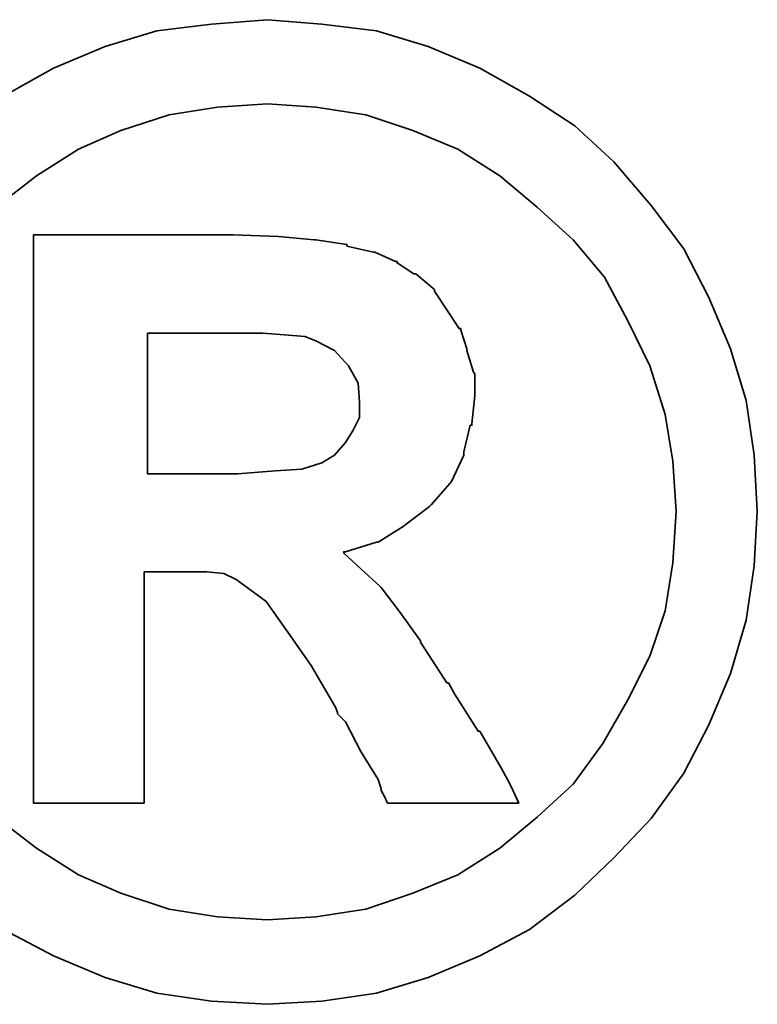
# Model space of a CAD drawing. Header units: millimetres. Extents: x 6 to 431, y 30 to 247.
# Tile 10 of 49: x 262.63 to 264.07, y 141.59 to 143.51. Entities that reach past the tile are written whole.
import ezdxf

# ---------------------------------------------------------------- set-up
doc = ezdxf.new("R2010")
doc.units = ezdxf.units.MM
doc.header["$LTSCALE"] = 0.2
doc.layers.add('layer 1', color=7, linetype='CONTINUOUS')

msp = doc.modelspace()

# ---------------------------------------------------------------- linework, layer by layer
at = {"layer": 'layer 1', "color": 1, "lineweight": 35}
for points, knots in [([(264.0685, 142.5529), (264.0685, 142.5529), (264.0621, 142.6624), (264.0621, 142.6624), (264.0621, 142.6624), (264.0621, 142.6624), (264.0469, 142.7691), (264.0469, 142.7691), (264.0469, 142.7691), (264.0469, 142.7691), (264.0164, 142.8701), (264.0164, 142.8701), (264.0164, 142.8701), (264.0164, 142.8701), (263.9738, 142.9705), (263.9738, 142.9705), (263.9738, 142.9705), (263.9738, 142.9705), (263.9249, 143.0651), (263.9249, 143.0651), (263.9249, 143.0651), (263.9249, 143.0651), (263.8614, 143.1502), (263.8614, 143.1502), (263.8614, 143.1502), (263.8614, 143.1502), (263.7884, 143.2353), (263.7884, 143.2353), (263.7884, 143.2353), (263.7884, 143.2353), (263.7122, 143.3058), (263.7122, 143.3058), (263.7122, 143.3058), (263.7122, 143.3058), (263.6232, 143.3636), (263.6232, 143.3636), (263.6232, 143.3636), (263.6232, 143.3636), (263.5261, 143.4182), (263.5261, 143.4182), (263.5261, 143.4182), (263.5261, 143.4182), (263.4257, 143.4608), (263.4257, 143.4608), (263.4257, 143.4608), (263.4257, 143.4608), (263.3247, 143.4913), (263.3247, 143.4913), (263.3247, 143.4913), (263.3247, 143.4913), (263.218, 143.504), (263.218, 143.504), (263.218, 143.504), (263.218, 143.504), (263.1113, 143.5129), (263.1113, 143.5129), (263.1113, 143.5129), (263.1113, 143.5129), (263.0021, 143.504), (263.0021, 143.504), (263.0021, 143.504), (263.0021, 143.504), (262.8954, 143.4913), (262.8954, 143.4913), (262.8954, 143.4913), (262.8954, 143.4913), (262.7944, 143.4608), (262.7944, 143.4608), (262.7944, 143.4608), (262.7944, 143.4608), (262.6937, 143.4182), (262.6937, 143.4182), (262.6937, 143.4182), (262.6937, 143.4182), (262.5962, 143.3636), (262.5962, 143.3636), (262.5962, 143.3636), (262.5962, 143.3636), (262.5079, 143.3058), (262.5079, 143.3058), (262.5079, 143.3058), (262.5079, 143.3058), (262.4317, 143.2353), (262.4317, 143.2353), (262.4317, 143.2353), (262.4317, 143.2353), (262.3587, 143.1502), (262.3587, 143.1502), (262.3587, 143.1502), (262.3587, 143.1502), (262.2949, 143.0651), (262.2949, 143.0651), (262.2949, 143.0651), (262.2949, 143.0651), (262.246, 142.9705), (262.246, 142.9705), (262.246, 142.9705), (262.246, 142.9705), (262.2031, 142.8701), (262.2031, 142.8701), (262.2031, 142.8701), (262.2031, 142.8701), (262.1726, 142.7691), (262.1726, 142.7691), (262.1726, 142.7691), (262.1726, 142.7691), (262.1573, 142.6624), (262.1573, 142.6624), (262.1573, 142.6624), (262.1573, 142.6624), (262.1516, 142.5529), (262.1516, 142.5529), (262.1516, 142.5529), (262.1516, 142.5529), (262.1573, 142.4462), (262.1573, 142.4462), (262.1573, 142.4462), (262.1573, 142.4462), (262.1726, 142.3398), (262.1726, 142.3398), (262.1726, 142.3398), (262.1726, 142.3398), (262.2031, 142.236), (262.2031, 142.236), (262.2031, 142.236), (262.2031, 142.236), (262.246, 142.1356), (262.246, 142.1356), (262.246, 142.1356), (262.246, 142.1356), (262.2949, 142.0413), (262.2949, 142.0413), (262.2949, 142.0413), (262.2949, 142.0413), (262.3587, 141.9524), (262.3587, 141.9524), (262.3587, 141.9524), (262.3587, 141.9524), (262.4317, 141.8761), (262.4317, 141.8761), (262.4317, 141.8761), (262.4317, 141.8761), (262.5079, 141.8031), (262.5079, 141.8031), (262.5079, 141.8031), (262.5079, 141.8031), (262.5962, 141.7361), (262.5962, 141.7361), (262.5962, 141.7361), (262.5962, 141.7361), (262.6937, 141.6843), (262.6937, 141.6843), (262.6937, 141.6843), (262.6937, 141.6843), (262.7944, 141.6418), (262.7944, 141.6418), (262.7944, 141.6418), (262.7944, 141.6418), (262.8954, 141.6113), (262.8954, 141.6113), (262.8954, 141.6113), (262.8954, 141.6113), (263.0021, 141.5961), (263.0021, 141.5961), (263.0021, 141.5961), (263.0021, 141.5961), (263.1113, 141.5897), (263.1113, 141.5897), (263.1113, 141.5897), (263.1113, 141.5897), (263.218, 141.5961), (263.218, 141.5961), (263.218, 141.5961), (263.218, 141.5961), (263.3247, 141.6113), (263.3247, 141.6113), (263.3247, 141.6113), (263.3247, 141.6113), (263.4257, 141.6418), (263.4257, 141.6418), (263.4257, 141.6418), (263.4257, 141.6418), (263.5261, 141.6843), (263.5261, 141.6843), (263.5261, 141.6843), (263.5261, 141.6843), (263.6232, 141.7361), (263.6232, 141.7361), (263.6232, 141.7361), (263.6232, 141.7361), (263.7122, 141.8031), (263.7122, 141.8031), (263.7122, 141.8031), (263.7122, 141.8031), (263.7884, 141.8761), (263.7884, 141.8761), (263.7884, 141.8761), (263.7884, 141.8761), (263.8614, 141.9524), (263.8614, 141.9524), (263.8614, 141.9524), (263.8614, 141.9524), (263.9249, 142.0413), (263.9249, 142.0413), (263.9249, 142.0413), (263.9249, 142.0413), (263.9738, 142.1356), (263.9738, 142.1356), (263.9738, 142.1356), (263.9738, 142.1356), (264.0164, 142.236), (264.0164, 142.236), (264.0164, 142.236), (264.0164, 142.236), (264.0469, 142.3398), (264.0469, 142.3398), (264.0469, 142.3398), (264.0469, 142.3398), (264.0621, 142.4462), (264.0621, 142.4462), (264.0621, 142.4462), (264.0621, 142.4462), (264.0685, 142.5529), (264.0685, 142.5529)], [0, 0, 0, 0, 0.017857, 0.017857, 0.017857, 0.017857, 0.035714, 0.035714, 0.035714, 0.035714, 0.053571, 0.053571, 0.053571, 0.053571, 0.071429, 0.071429, 0.071429, 0.071429, 0.089286, 0.089286, 0.089286, 0.089286, 0.107143, 0.107143, 0.107143, 0.107143, 0.125, 0.125, 0.125, 0.125, 0.142857, 0.142857, 0.142857, 0.142857, 0.160714, 0.160714, 0.160714, 0.160714, 0.178571, 0.178571, 0.178571, 0.178571, 0.196429, 0.196429, 0.196429, 0.196429, 0.214286, 0.214286, 0.214286, 0.214286, 0.232143, 0.232143, 0.232143, 0.232143, 0.25, 0.25, 0.25, 0.25, 0.267857, 0.267857, 0.267857, 0.267857, 0.285714, 0.285714, 0.285714, 0.285714, 0.303571, 0.303571, 0.303571, 0.303571, 0.321429, 0.321429, 0.321429, 0.321429, 0.339286, 0.339286, 0.339286, 0.339286, 0.357143, 0.357143, 0.357143, 0.357143, 0.375, 0.375, 0.375, 0.375, 0.392857, 0.392857, 0.392857, 0.392857, 0.410714, 0.410714, 0.410714, 0.410714, 0.428571, 0.428571, 0.428571, 0.428571, 0.446429, 0.446429, 0.446429, 0.446429, 0.464286, 0.464286, 0.464286, 0.464286, 0.482143, 0.482143, 0.482143, 0.482143, 0.5, 0.5, 0.5, 0.5, 0.517857, 0.517857, 0.517857, 0.517857, 0.535714, 0.535714, 0.535714, 0.535714, 0.553571, 0.553571, 0.553571, 0.553571, 0.571429, 0.571429, 0.571429, 0.571429, 0.589286, 0.589286, 0.589286, 0.589286, 0.607143, 0.607143, 0.607143, 0.607143, 0.625, 0.625, 0.625, 0.625, 0.642857, 0.642857, 0.642857, 0.642857, 0.660714, 0.660714, 0.660714, 0.660714, 0.678571, 0.678571, 0.678571, 0.678571, 0.696429, 0.696429, 0.696429, 0.696429, 0.714286, 0.714286, 0.714286, 0.714286, 0.732143, 0.732143, 0.732143, 0.732143, 0.75, 0.75, 0.75, 0.75, 0.767857, 0.767857, 0.767857, 0.767857, 0.785714, 0.785714, 0.785714, 0.785714, 0.803571, 0.803571, 0.803571, 0.803571, 0.821429, 0.821429, 0.821429, 0.821429, 0.839286, 0.839286, 0.839286, 0.839286, 0.857143, 0.857143, 0.857143, 0.857143, 0.875, 0.875, 0.875, 0.875, 0.892857, 0.892857, 0.892857, 0.892857, 0.910714, 0.910714, 0.910714, 0.910714, 0.928571, 0.928571, 0.928571, 0.928571, 0.946429, 0.946429, 0.946429, 0.946429, 0.964286, 0.964286, 0.964286, 0.964286, 0.982143, 0.982143, 0.982143, 0.982143, 1, 1, 1, 1]), ([(263.9097, 142.5529), (263.9097, 142.5529), (263.9036, 142.6504), (263.9036, 142.6504), (263.9036, 142.6504), (263.9036, 142.6504), (263.8887, 142.7418), (263.8887, 142.7418), (263.8887, 142.7418), (263.8887, 142.7418), (263.8582, 142.8365), (263.8582, 142.8365), (263.8582, 142.8365), (263.8582, 142.8365), (263.8157, 142.9248), (263.8157, 142.9248), (263.8157, 142.9248), (263.8157, 142.9248), (263.77, 143.0099), (263.77, 143.0099), (263.77, 143.0099), (263.77, 143.0099), (263.709, 143.0829), (263.709, 143.0829), (263.709, 143.0829), (263.709, 143.0829), (263.6385, 143.147), (263.6385, 143.147), (263.6385, 143.147), (263.6385, 143.147), (263.5654, 143.208), (263.5654, 143.208), (263.5654, 143.208), (263.5654, 143.208), (263.4835, 143.2601), (263.4835, 143.2601), (263.4835, 143.2601), (263.4835, 143.2601), (263.3952, 143.2963), (263.3952, 143.2963), (263.3952, 143.2963), (263.3952, 143.2963), (263.3038, 143.3268), (263.3038, 143.3268), (263.3038, 143.3268), (263.3038, 143.3268), (263.206, 143.342), (263.206, 143.342), (263.206, 143.342), (263.206, 143.342), (263.1113, 143.3484), (263.1113, 143.3484), (263.1113, 143.3484), (263.1113, 143.3484), (263.0138, 143.342), (263.0138, 143.342), (263.0138, 143.342), (263.0138, 143.342), (262.9198, 143.3268), (262.9198, 143.3268), (262.9198, 143.3268), (262.9198, 143.3268), (262.8249, 143.2963), (262.8249, 143.2963), (262.8249, 143.2963), (262.8249, 143.2963), (262.7426, 143.2601), (262.7426, 143.2601), (262.7426, 143.2601), (262.7426, 143.2601), (262.6604, 143.208), (262.6604, 143.208), (262.6604, 143.208), (262.6604, 143.208), (262.581, 143.147), (262.581, 143.147), (262.581, 143.147), (262.581, 143.147), (262.5114, 143.0829), (262.5114, 143.0829), (262.5114, 143.0829), (262.5114, 143.0829), (262.4501, 143.0099), (262.4501, 143.0099), (262.4501, 143.0099), (262.4501, 143.0099), (262.4044, 142.9248), (262.4044, 142.9248), (262.4044, 142.9248), (262.4044, 142.9248), (262.365, 142.8365), (262.365, 142.8365), (262.365, 142.8365), (262.365, 142.8365), (262.3314, 142.7418), (262.3314, 142.7418), (262.3314, 142.7418), (262.3314, 142.7418), (262.319, 142.6504), (262.319, 142.6504), (262.319, 142.6504), (262.319, 142.6504), (262.313, 142.5529), (262.313, 142.5529), (262.313, 142.5529), (262.313, 142.5529), (262.319, 142.4522), (262.319, 142.4522), (262.319, 142.4522), (262.319, 142.4522), (262.3314, 142.3582), (262.3314, 142.3582), (262.3314, 142.3582), (262.3314, 142.3582), (262.365, 142.2696), (262.365, 142.2696), (262.365, 142.2696), (262.365, 142.2696), (262.4044, 142.1842), (262.4044, 142.1842), (262.4044, 142.1842), (262.4044, 142.1842), (262.4533, 142.0991), (262.4533, 142.0991), (262.4533, 142.0991), (262.4533, 142.0991), (262.5114, 142.0197), (262.5114, 142.0197), (262.5114, 142.0197), (262.5114, 142.0197), (262.581, 141.9555), (262.581, 141.9555), (262.581, 141.9555), (262.581, 141.9555), (262.6604, 141.8946), (262.6604, 141.8946), (262.6604, 141.8946), (262.6604, 141.8946), (262.7426, 141.8428), (262.7426, 141.8428), (262.7426, 141.8428), (262.7426, 141.8428), (262.8249, 141.8066), (262.8249, 141.8066), (262.8249, 141.8066), (262.8249, 141.8066), (262.9198, 141.7758), (262.9198, 141.7758), (262.9198, 141.7758), (262.9198, 141.7758), (263.0138, 141.7606), (263.0138, 141.7606), (263.0138, 141.7606), (263.0138, 141.7606), (263.1113, 141.7545), (263.1113, 141.7545), (263.1113, 141.7545), (263.1113, 141.7545), (263.206, 141.7606), (263.206, 141.7606), (263.206, 141.7606), (263.206, 141.7606), (263.3038, 141.7758), (263.3038, 141.7758), (263.3038, 141.7758), (263.3038, 141.7758), (263.3952, 141.8066), (263.3952, 141.8066), (263.3952, 141.8066), (263.3952, 141.8066), (263.4835, 141.8428), (263.4835, 141.8428), (263.4835, 141.8428), (263.4835, 141.8428), (263.5654, 141.8946), (263.5654, 141.8946), (263.5654, 141.8946), (263.5654, 141.8946), (263.6385, 141.9555), (263.6385, 141.9555), (263.6385, 141.9555), (263.6385, 141.9555), (263.709, 142.0197), (263.709, 142.0197), (263.709, 142.0197), (263.709, 142.0197), (263.7668, 142.0991), (263.7668, 142.0991), (263.7668, 142.0991), (263.7668, 142.0991), (263.8157, 142.1842), (263.8157, 142.1842), (263.8157, 142.1842), (263.8157, 142.1842), (263.8582, 142.2696), (263.8582, 142.2696), (263.8582, 142.2696), (263.8582, 142.2696), (263.8887, 142.3582), (263.8887, 142.3582), (263.8887, 142.3582), (263.8887, 142.3582), (263.9036, 142.4522), (263.9036, 142.4522), (263.9036, 142.4522), (263.9036, 142.4522), (263.9097, 142.5529), (263.9097, 142.5529)], [0, 0, 0, 0, 0.019231, 0.019231, 0.019231, 0.019231, 0.038462, 0.038462, 0.038462, 0.038462, 0.057692, 0.057692, 0.057692, 0.057692, 0.076923, 0.076923, 0.076923, 0.076923, 0.096154, 0.096154, 0.096154, 0.096154, 0.115385, 0.115385, 0.115385, 0.115385, 0.134615, 0.134615, 0.134615, 0.134615, 0.153846, 0.153846, 0.153846, 0.153846, 0.173077, 0.173077, 0.173077, 0.173077, 0.192308, 0.192308, 0.192308, 0.192308, 0.211538, 0.211538, 0.211538, 0.211538, 0.230769, 0.230769, 0.230769, 0.230769, 0.25, 0.25, 0.25, 0.25, 0.269231, 0.269231, 0.269231, 0.269231, 0.288462, 0.288462, 0.288462, 0.288462, 0.307692, 0.307692, 0.307692, 0.307692, 0.326923, 0.326923, 0.326923, 0.326923, 0.346154, 0.346154, 0.346154, 0.346154, 0.365385, 0.365385, 0.365385, 0.365385, 0.384615, 0.384615, 0.384615, 0.384615, 0.403846, 0.403846, 0.403846, 0.403846, 0.423077, 0.423077, 0.423077, 0.423077, 0.442308, 0.442308, 0.442308, 0.442308, 0.461538, 0.461538, 0.461538, 0.461538, 0.480769, 0.480769, 0.480769, 0.480769, 0.5, 0.5, 0.5, 0.5, 0.519231, 0.519231, 0.519231, 0.519231, 0.538462, 0.538462, 0.538462, 0.538462, 0.557692, 0.557692, 0.557692, 0.557692, 0.576923, 0.576923, 0.576923, 0.576923, 0.596154, 0.596154, 0.596154, 0.596154, 0.615385, 0.615385, 0.615385, 0.615385, 0.634615, 0.634615, 0.634615, 0.634615, 0.653846, 0.653846, 0.653846, 0.653846, 0.673077, 0.673077, 0.673077, 0.673077, 0.692308, 0.692308, 0.692308, 0.692308, 0.711538, 0.711538, 0.711538, 0.711538, 0.730769, 0.730769, 0.730769, 0.730769, 0.75, 0.75, 0.75, 0.75, 0.769231, 0.769231, 0.769231, 0.769231, 0.788462, 0.788462, 0.788462, 0.788462, 0.807692, 0.807692, 0.807692, 0.807692, 0.826923, 0.826923, 0.826923, 0.826923, 0.846154, 0.846154, 0.846154, 0.846154, 0.865385, 0.865385, 0.865385, 0.865385, 0.884615, 0.884615, 0.884615, 0.884615, 0.903846, 0.903846, 0.903846, 0.903846, 0.923077, 0.923077, 0.923077, 0.923077, 0.942308, 0.942308, 0.942308, 0.942308, 0.961538, 0.961538, 0.961538, 0.961538, 0.980769, 0.980769, 0.980769, 0.980769, 1, 1, 1, 1]), ([(262.6543, 142.0076), (262.6543, 142.0076), (262.6543, 142.0197), (262.6543, 142.0197), (262.6543, 142.0197), (262.6543, 142.0197), (262.6543, 142.053), (262.6543, 142.053), (262.6543, 142.053), (262.6543, 142.053), (262.6543, 142.1083), (262.6543, 142.1083), (262.6543, 142.1083), (262.6543, 142.1083), (262.6543, 142.175), (262.6543, 142.175), (262.6543, 142.175), (262.6543, 142.175), (262.6543, 142.2541), (262.6543, 142.2541), (262.6543, 142.2541), (262.6543, 142.2541), (262.6543, 142.3398), (262.6543, 142.3398), (262.6543, 142.3398), (262.6543, 142.3398), (262.6543, 142.5345), (262.6543, 142.5345), (262.6543, 142.5345), (262.6543, 142.5345), (262.6543, 142.7294), (262.6543, 142.7294), (262.6543, 142.7294), (262.6543, 142.7294), (262.6543, 142.8212), (262.6543, 142.8212), (262.6543, 142.8212), (262.6543, 142.8212), (262.6543, 142.9006), (262.6543, 142.9006), (262.6543, 142.9006), (262.6543, 142.9006), (262.6543, 142.9733), (262.6543, 142.9733), (262.6543, 142.9733), (262.6543, 142.9733), (262.6543, 143.0226), (262.6543, 143.0226), (262.6543, 143.0226), (262.6543, 143.0226), (262.6543, 143.0556), (262.6543, 143.0556), (262.6543, 143.0556), (262.6543, 143.0556), (262.6543, 143.0683), (262.6543, 143.0683), (262.6543, 143.0683), (262.6543, 143.0683), (262.6543, 143.0924), (262.6543, 143.0924), (262.6543, 143.0924), (262.6543, 143.0924), (262.6756, 143.0924), (262.6756, 143.0924), (262.6756, 143.0924), (262.6756, 143.0924), (262.682, 143.0924), (262.682, 143.0924), (262.682, 143.0924), (262.682, 143.0924), (262.6937, 143.0924), (262.6937, 143.0924), (262.6937, 143.0924), (262.6937, 143.0924), (262.7366, 143.0924), (262.7366, 143.0924), (262.7366, 143.0924), (262.7366, 143.0924), (262.7944, 143.0924), (262.7944, 143.0924), (262.7944, 143.0924), (262.7944, 143.0924), (262.8617, 143.0924), (262.8617, 143.0924), (262.8617, 143.0924), (262.8617, 143.0924), (262.9316, 143.0924), (262.9316, 143.0924), (262.9316, 143.0924), (262.9316, 143.0924), (262.9868, 143.0924), (262.9868, 143.0924), (262.9868, 143.0924), (262.9868, 143.0924), (263.0234, 143.0924), (263.0234, 143.0924), (263.0234, 143.0924), (263.0234, 143.0924), (263.0351, 143.0924), (263.0351, 143.0924), (263.0351, 143.0924), (263.0351, 143.0924), (263.0415, 143.0924), (263.0415, 143.0924), (263.0415, 143.0924), (263.0415, 143.0924), (263.0446, 143.0924), (263.0446, 143.0924), (263.0446, 143.0924), (263.0446, 143.0924), (263.1329, 143.0893), (263.1329, 143.0893), (263.1329, 143.0893), (263.1329, 143.0893), (263.2028, 143.0829), (263.2028, 143.0829), (263.2028, 143.0829), (263.2028, 143.0829), (263.206, 143.0829), (263.206, 143.0829), (263.206, 143.0829), (263.206, 143.0829), (263.2669, 143.074), (263.2669, 143.074), (263.2669, 143.074), (263.2669, 143.074), (263.2669, 143.0708), (263.2669, 143.0708), (263.2669, 143.0708), (263.2669, 143.0708), (263.319, 143.0588), (263.319, 143.0588), (263.319, 143.0588), (263.319, 143.0588), (263.3215, 143.0588), (263.3215, 143.0588), (263.3215, 143.0588), (263.3215, 143.0588), (263.3616, 143.0407), (263.3616, 143.0407), (263.3616, 143.0407), (263.3616, 143.0407), (263.3647, 143.0407), (263.3647, 143.0407), (263.3647, 143.0407), (263.3647, 143.0407), (263.3647, 143.0378), (263.3647, 143.0378), (263.3647, 143.0378), (263.3647, 143.0378), (263.3978, 143.0162), (263.3978, 143.0162), (263.3978, 143.0162), (263.3978, 143.0162), (263.4013, 143.0162), (263.4013, 143.0162), (263.4013, 143.0162), (263.4013, 143.0162), (263.4346, 142.9886), (263.4346, 142.9886), (263.4346, 142.9886), (263.4346, 142.9886), (263.4378, 142.9857), (263.4378, 142.9857), (263.4378, 142.9857), (263.4378, 142.9857), (263.4378, 142.9825), (263.4378, 142.9825), (263.4378, 142.9825), (263.4378, 142.9825), (263.4619, 142.946), (263.4619, 142.946), (263.4619, 142.946), (263.4619, 142.946), (263.486, 142.9095), (263.486, 142.9095), (263.486, 142.9095), (263.486, 142.9095), (263.4895, 142.9095), (263.4895, 142.9095), (263.4895, 142.9095), (263.4895, 142.9095), (263.4895, 142.9063), (263.4895, 142.9063), (263.4895, 142.9063), (263.4895, 142.9063), (263.5013, 142.8701), (263.5013, 142.8701), (263.5013, 142.8701), (263.5013, 142.8701), (263.5013, 142.867), (263.5013, 142.867), (263.5013, 142.867), (263.5013, 142.867), (263.514, 142.8244), (263.514, 142.8244), (263.514, 142.8244), (263.514, 142.8244), (263.5165, 142.8212), (263.5165, 142.8212), (263.5165, 142.8212), (263.5165, 142.8212), (263.5165, 142.7812), (263.5165, 142.7812), (263.5165, 142.7812), (263.5165, 142.7812), (263.5165, 142.7787), (263.5165, 142.7787), (263.5165, 142.7787), (263.5165, 142.7787), (263.5108, 142.7234), (263.5108, 142.7234), (263.5108, 142.7234), (263.5108, 142.7234), (263.5108, 142.7209), (263.5108, 142.7209), (263.5108, 142.7209), (263.5108, 142.7209), (263.5076, 142.7209), (263.5076, 142.7209), (263.5076, 142.7209), (263.5076, 142.7209), (263.4953, 142.6688), (263.4953, 142.6688), (263.4953, 142.6688), (263.4953, 142.6688), (263.4953, 142.6656), (263.4953, 142.6656), (263.4953, 142.6656), (263.4953, 142.6656), (263.4953, 142.6624), (263.4953, 142.6624), (263.4953, 142.6624), (263.4953, 142.6624), (263.4708, 142.611), (263.4708, 142.611), (263.4708, 142.611), (263.4708, 142.611), (263.4683, 142.6075), (263.4683, 142.6075), (263.4683, 142.6075), (263.4683, 142.6075), (263.4314, 142.5653), (263.4314, 142.5653), (263.4314, 142.5653), (263.4314, 142.5653), (263.4282, 142.5621), (263.4282, 142.5621), (263.4282, 142.5621), (263.4282, 142.5621), (263.38, 142.5253), (263.38, 142.5253), (263.38, 142.5253), (263.38, 142.5253), (263.3768, 142.5227), (263.3768, 142.5227), (263.3768, 142.5227), (263.3768, 142.5227), (263.3279, 142.4922), (263.3279, 142.4922), (263.3279, 142.4922), (263.3279, 142.4922), (263.3247, 142.4922), (263.3247, 142.4922), (263.3247, 142.4922), (263.3247, 142.4922), (263.2637, 142.4738), (263.2637, 142.4738), (263.2637, 142.4738), (263.2637, 142.4738), (263.2606, 142.4738), (263.2606, 142.4738), (263.2606, 142.4738), (263.2606, 142.4738), (263.2606, 142.4706), (263.2606, 142.4706), (263.2606, 142.4706), (263.2606, 142.4706), (263.2942, 142.4401), (263.2942, 142.4401), (263.2942, 142.4401), (263.2942, 142.4401), (263.3311, 142.4065), (263.3311, 142.4065), (263.3311, 142.4065), (263.3311, 142.4065), (263.3339, 142.4039), (263.3339, 142.4039), (263.3339, 142.4039), (263.3339, 142.4039), (263.3705, 142.355), (263.3705, 142.355), (263.3705, 142.355), (263.3705, 142.355), (263.4105, 142.2998), (263.4105, 142.2998), (263.4105, 142.2998), (263.4105, 142.2998), (263.4105, 142.2972), (263.4105, 142.2972), (263.4105, 142.2972), (263.4105, 142.2972), (263.4559, 142.2267), (263.4559, 142.2267), (263.4559, 142.2267), (263.4559, 142.2267), (263.4619, 142.2175), (263.4619, 142.2175), (263.4619, 142.2175), (263.4619, 142.2175), (263.4651, 142.2175), (263.4651, 142.2175), (263.4651, 142.2175), (263.4651, 142.2175), (263.4772, 142.1963), (263.4772, 142.1963), (263.4772, 142.1963), (263.4772, 142.1963), (263.5229, 142.1232), (263.5229, 142.1232), (263.5229, 142.1232), (263.5229, 142.1232), (263.5261, 142.1232), (263.5261, 142.1232), (263.5261, 142.1232), (263.5261, 142.1232), (263.5686, 142.0502), (263.5686, 142.0502), (263.5686, 142.0502), (263.5686, 142.0502), (263.5807, 142.0286), (263.5807, 142.0286), (263.5807, 142.0286), (263.5807, 142.0286), (263.587, 142.0165), (263.587, 142.0165), (263.587, 142.0165), (263.587, 142.0165), (263.6023, 141.9829), (263.6023, 141.9829), (263.6023, 141.9829), (263.6023, 141.9829), (263.5686, 141.9829), (263.5686, 141.9829), (263.5686, 141.9829), (263.5686, 141.9829), (263.5626, 141.9829), (263.5626, 141.9829), (263.5626, 141.9829), (263.5626, 141.9829), (263.535, 141.9829), (263.535, 141.9829), (263.535, 141.9829), (263.535, 141.9829), (263.4619, 141.9829), (263.4619, 141.9829), (263.4619, 141.9829), (263.4619, 141.9829), (263.3889, 141.9829), (263.3889, 141.9829), (263.3889, 141.9829), (263.3889, 141.9829), (263.3647, 141.9829), (263.3647, 141.9829), (263.3647, 141.9829), (263.3647, 141.9829), (263.3584, 141.9829), (263.3584, 141.9829), (263.3584, 141.9829), (263.3584, 141.9829), (263.3463, 141.9829), (263.3463, 141.9829), (263.3463, 141.9829), (263.3463, 141.9829), (263.34, 141.9956), (263.34, 141.9956), (263.34, 141.9956), (263.34, 141.9956), (263.3339, 142.0076), (263.3339, 142.0076), (263.3339, 142.0076), (263.3339, 142.0076), (263.3339, 142.0108), (263.3339, 142.0108), (263.3339, 142.0108), (263.3339, 142.0108), (263.3279, 142.0286), (263.3279, 142.0286), (263.3279, 142.0286), (263.3279, 142.0286), (263.2942, 142.0838), (263.2942, 142.0838), (263.2942, 142.0838), (263.2942, 142.0838), (263.2637, 142.1413), (263.2637, 142.1413), (263.2637, 142.1413), (263.2637, 142.1413), (263.2517, 142.1537), (263.2517, 142.1537), (263.2517, 142.1537), (263.2517, 142.1537), (263.2485, 142.1569), (263.2485, 142.1569), (263.2485, 142.1569), (263.2485, 142.1569), (263.2485, 142.1597), (263.2485, 142.1597), (263.2485, 142.1597), (263.2485, 142.1597), (263.2453, 142.1689), (263.2453, 142.1689), (263.2453, 142.1689), (263.2453, 142.1689), (263.1971, 142.2512), (263.1971, 142.2512), (263.1971, 142.2512), (263.1971, 142.2512), (263.1482, 142.3211), (263.1482, 142.3211), (263.1482, 142.3211), (263.1482, 142.3211), (263.1088, 142.3763), (263.1088, 142.3763), (263.1088, 142.3763), (263.1088, 142.3763), (263.0719, 142.4039), (263.0719, 142.4039), (263.0719, 142.4039), (263.0719, 142.4039), (263.0503, 142.4192), (263.0503, 142.4192), (263.0503, 142.4192), (263.0503, 142.4192), (263.0262, 142.4313), (263.0262, 142.4313), (263.0262, 142.4313), (263.0262, 142.4313), (262.9929, 142.4344), (262.9929, 142.4344), (262.9929, 142.4344), (262.9929, 142.4344), (262.95, 142.4344), (262.95, 142.4344), (262.95, 142.4344), (262.95, 142.4344), (262.9436, 142.4344), (262.9436, 142.4344), (262.9436, 142.4344), (262.9436, 142.4344), (262.9379, 142.4344), (262.9379, 142.4344), (262.9379, 142.4344), (262.9379, 142.4344), (262.9011, 142.4344), (262.9011, 142.4344), (262.9011, 142.4344), (262.9011, 142.4344), (262.8706, 142.4344), (262.8706, 142.4344), (262.8706, 142.4344), (262.8706, 142.4344), (262.8706, 142.4125), (262.8706, 142.4125), (262.8706, 142.4125), (262.8706, 142.4125), (262.8706, 142.3887), (262.8706, 142.3887), (262.8706, 142.3887), (262.8706, 142.3887), (262.8706, 142.315), (262.8706, 142.315), (262.8706, 142.315), (262.8706, 142.315), (262.8706, 142.236), (262.8706, 142.236), (262.8706, 142.236), (262.8706, 142.236), (262.8706, 142.1505), (262.8706, 142.1505), (262.8706, 142.1505), (262.8706, 142.1505), (262.8706, 142.0807), (262.8706, 142.0807), (262.8706, 142.0807), (262.8706, 142.0807), (262.8706, 142.053), (262.8706, 142.053), (262.8706, 142.053), (262.8706, 142.053), (262.8706, 142.0318), (262.8706, 142.0318), (262.8706, 142.0318), (262.8706, 142.0318), (262.8706, 142.0133), (262.8706, 142.0133), (262.8706, 142.0133), (262.8706, 142.0133), (262.8706, 142.0076), (262.8706, 142.0076), (262.8706, 142.0076), (262.8706, 142.0076), (262.8706, 141.9829), (262.8706, 141.9829), (262.8706, 141.9829), (262.8706, 141.9829), (262.8496, 141.9829), (262.8496, 141.9829), (262.8496, 141.9829), (262.8496, 141.9829), (262.8433, 141.9829), (262.8433, 141.9829), (262.8433, 141.9829), (262.8433, 141.9829), (262.8249, 141.9829), (262.8249, 141.9829), (262.8249, 141.9829), (262.8249, 141.9829), (262.7614, 141.9829), (262.7614, 141.9829), (262.7614, 141.9829), (262.7614, 141.9829), (262.7061, 141.9829), (262.7061, 141.9829), (262.7061, 141.9829), (262.7061, 141.9829), (262.688, 141.9829), (262.688, 141.9829), (262.688, 141.9829), (262.688, 141.9829), (262.6756, 141.9829), (262.6756, 141.9829), (262.6756, 141.9829), (262.6756, 141.9829), (262.6543, 141.9829), (262.6543, 141.9829), (262.6543, 141.9829), (262.6543, 141.9829), (262.6543, 142.0076), (262.6543, 142.0076)], [0, 0, 0, 0, 0.007407, 0.007407, 0.007407, 0.007407, 0.014815, 0.014815, 0.014815, 0.014815, 0.022222, 0.022222, 0.022222, 0.022222, 0.02963, 0.02963, 0.02963, 0.02963, 0.037037, 0.037037, 0.037037, 0.037037, 0.044444, 0.044444, 0.044444, 0.044444, 0.051852, 0.051852, 0.051852, 0.051852, 0.059259, 0.059259, 0.059259, 0.059259, 0.066667, 0.066667, 0.066667, 0.066667, 0.074074, 0.074074, 0.074074, 0.074074, 0.081481, 0.081481, 0.081481, 0.081481, 0.088889, 0.088889, 0.088889, 0.088889, 0.096296, 0.096296, 0.096296, 0.096296, 0.103704, 0.103704, 0.103704, 0.103704, 0.111111, 0.111111, 0.111111, 0.111111, 0.118519, 0.118519, 0.118519, 0.118519, 0.125926, 0.125926, 0.125926, 0.125926, 0.133333, 0.133333, 0.133333, 0.133333, 0.140741, 0.140741, 0.140741, 0.140741, 0.148148, 0.148148, 0.148148, 0.148148, 0.155556, 0.155556, 0.155556, 0.155556, 0.162963, 0.162963, 0.162963, 0.162963, 0.17037, 0.17037, 0.17037, 0.17037, 0.177778, 0.177778, 0.177778, 0.177778, 0.185185, 0.185185, 0.185185, 0.185185, 0.192593, 0.192593, 0.192593, 0.192593, 0.2, 0.2, 0.2, 0.2, 0.207407, 0.207407, 0.207407, 0.207407, 0.214815, 0.214815, 0.214815, 0.214815, 0.222222, 0.222222, 0.222222, 0.222222, 0.22963, 0.22963, 0.22963, 0.22963, 0.237037, 0.237037, 0.237037, 0.237037, 0.244444, 0.244444, 0.244444, 0.244444, 0.251852, 0.251852, 0.251852, 0.251852, 0.259259, 0.259259, 0.259259, 0.259259, 0.266667, 0.266667, 0.266667, 0.266667, 0.274074, 0.274074, 0.274074, 0.274074, 0.281481, 0.281481, 0.281481, 0.281481, 0.288889, 0.288889, 0.288889, 0.288889, 0.296296, 0.296296, 0.296296, 0.296296, 0.303704, 0.303704, 0.303704, 0.303704, 0.311111, 0.311111, 0.311111, 0.311111, 0.318519, 0.318519, 0.318519, 0.318519, 0.325926, 0.325926, 0.325926, 0.325926, 0.333333, 0.333333, 0.333333, 0.333333, 0.340741, 0.340741, 0.340741, 0.340741, 0.348148, 0.348148, 0.348148, 0.348148, 0.355556, 0.355556, 0.355556, 0.355556, 0.362963, 0.362963, 0.362963, 0.362963, 0.37037, 0.37037, 0.37037, 0.37037, 0.377778, 0.377778, 0.377778, 0.377778, 0.385185, 0.385185, 0.385185, 0.385185, 0.392593, 0.392593, 0.392593, 0.392593, 0.4, 0.4, 0.4, 0.4, 0.407407, 0.407407, 0.407407, 0.407407, 0.414815, 0.414815, 0.414815, 0.414815, 0.422222, 0.422222, 0.422222, 0.422222, 0.42963, 0.42963, 0.42963, 0.42963, 0.437037, 0.437037, 0.437037, 0.437037, 0.444444, 0.444444, 0.444444, 0.444444, 0.451852, 0.451852, 0.451852, 0.451852, 0.459259, 0.459259, 0.459259, 0.459259, 0.466667, 0.466667, 0.466667, 0.466667, 0.474074, 0.474074, 0.474074, 0.474074, 0.481481, 0.481481, 0.481481, 0.481481, 0.488889, 0.488889, 0.488889, 0.488889, 0.496296, 0.496296, 0.496296, 0.496296, 0.503704, 0.503704, 0.503704, 0.503704, 0.511111, 0.511111, 0.511111, 0.511111, 0.518519, 0.518519, 0.518519, 0.518519, 0.525926, 0.525926, 0.525926, 0.525926, 0.533333, 0.533333, 0.533333, 0.533333, 0.540741, 0.540741, 0.540741, 0.540741, 0.548148, 0.548148, 0.548148, 0.548148, 0.555556, 0.555556, 0.555556, 0.555556, 0.562963, 0.562963, 0.562963, 0.562963, 0.57037, 0.57037, 0.57037, 0.57037, 0.577778, 0.577778, 0.577778, 0.577778, 0.585185, 0.585185, 0.585185, 0.585185, 0.592593, 0.592593, 0.592593, 0.592593, 0.6, 0.6, 0.6, 0.6, 0.607407, 0.607407, 0.607407, 0.607407, 0.614815, 0.614815, 0.614815, 0.614815, 0.622222, 0.622222, 0.622222, 0.622222, 0.62963, 0.62963, 0.62963, 0.62963, 0.637037, 0.637037, 0.637037, 0.637037, 0.644444, 0.644444, 0.644444, 0.644444, 0.651852, 0.651852, 0.651852, 0.651852, 0.659259, 0.659259, 0.659259, 0.659259, 0.666667, 0.666667, 0.666667, 0.666667, 0.674074, 0.674074, 0.674074, 0.674074, 0.681481, 0.681481, 0.681481, 0.681481, 0.688889, 0.688889, 0.688889, 0.688889, 0.696296, 0.696296, 0.696296, 0.696296, 0.703704, 0.703704, 0.703704, 0.703704, 0.711111, 0.711111, 0.711111, 0.711111, 0.718519, 0.718519, 0.718519, 0.718519, 0.725926, 0.725926, 0.725926, 0.725926, 0.733333, 0.733333, 0.733333, 0.733333, 0.740741, 0.740741, 0.740741, 0.740741, 0.748148, 0.748148, 0.748148, 0.748148, 0.755556, 0.755556, 0.755556, 0.755556, 0.762963, 0.762963, 0.762963, 0.762963, 0.77037, 0.77037, 0.77037, 0.77037, 0.777778, 0.777778, 0.777778, 0.777778, 0.785185, 0.785185, 0.785185, 0.785185, 0.792593, 0.792593, 0.792593, 0.792593, 0.8, 0.8, 0.8, 0.8, 0.807407, 0.807407, 0.807407, 0.807407, 0.814815, 0.814815, 0.814815, 0.814815, 0.822222, 0.822222, 0.822222, 0.822222, 0.82963, 0.82963, 0.82963, 0.82963, 0.837037, 0.837037, 0.837037, 0.837037, 0.844444, 0.844444, 0.844444, 0.844444, 0.851852, 0.851852, 0.851852, 0.851852, 0.859259, 0.859259, 0.859259, 0.859259, 0.866667, 0.866667, 0.866667, 0.866667, 0.874074, 0.874074, 0.874074, 0.874074, 0.881481, 0.881481, 0.881481, 0.881481, 0.888889, 0.888889, 0.888889, 0.888889, 0.896296, 0.896296, 0.896296, 0.896296, 0.903704, 0.903704, 0.903704, 0.903704, 0.911111, 0.911111, 0.911111, 0.911111, 0.918519, 0.918519, 0.918519, 0.918519, 0.925926, 0.925926, 0.925926, 0.925926, 0.933333, 0.933333, 0.933333, 0.933333, 0.940741, 0.940741, 0.940741, 0.940741, 0.948148, 0.948148, 0.948148, 0.948148, 0.955556, 0.955556, 0.955556, 0.955556, 0.962963, 0.962963, 0.962963, 0.962963, 0.97037, 0.97037, 0.97037, 0.97037, 0.977778, 0.977778, 0.977778, 0.977778, 0.985185, 0.985185, 0.985185, 0.985185, 0.992593, 0.992593, 0.992593, 0.992593, 1, 1, 1, 1]), ([(262.877, 142.9006), (262.877, 142.9006), (262.877, 142.8758), (262.877, 142.8758), (262.877, 142.8758), (262.877, 142.8758), (262.877, 142.8212), (262.877, 142.8212), (262.877, 142.8212), (262.877, 142.8212), (262.877, 142.7599), (262.877, 142.7599), (262.877, 142.7599), (262.877, 142.7599), (262.877, 142.7056), (262.877, 142.7056), (262.877, 142.7056), (262.877, 142.7056), (262.877, 142.6504), (262.877, 142.6504), (262.877, 142.6504), (262.877, 142.6504), (262.877, 142.6259), (262.877, 142.6259), (262.877, 142.6259), (262.877, 142.6259), (262.8827, 142.6259), (262.8827, 142.6259), (262.8827, 142.6259), (262.8827, 142.6259), (262.95, 142.6259), (262.95, 142.6259), (262.95, 142.6259), (262.95, 142.6259), (263.0234, 142.6259), (263.0234, 142.6259), (263.0234, 142.6259), (263.0234, 142.6259), (263.0475, 142.6259), (263.0475, 142.6259), (263.0475, 142.6259), (263.0475, 142.6259), (263.0535, 142.6259), (263.0535, 142.6259), (263.0535, 142.6259), (263.0535, 142.6259), (263.1266, 142.632), (263.1266, 142.632), (263.1266, 142.632), (263.1266, 142.632), (263.1786, 142.6351), (263.1786, 142.6351), (263.1786, 142.6351), (263.1786, 142.6351), (263.218, 142.6472), (263.218, 142.6472), (263.218, 142.6472), (263.218, 142.6472), (263.2428, 142.6624), (263.2428, 142.6624), (263.2428, 142.6624), (263.2428, 142.6624), (263.2637, 142.6869), (263.2637, 142.6869), (263.2637, 142.6869), (263.2637, 142.6869), (263.279, 142.7113), (263.279, 142.7113), (263.279, 142.7113), (263.279, 142.7113), (263.2911, 142.7361), (263.2911, 142.7361), (263.2911, 142.7361), (263.2911, 142.7361), (263.2911, 142.766), (263.2911, 142.766), (263.2911, 142.766), (263.2911, 142.766), (263.2885, 142.8028), (263.2885, 142.8028), (263.2885, 142.8028), (263.2885, 142.8028), (263.2701, 142.8365), (263.2701, 142.8365), (263.2701, 142.8365), (263.2701, 142.8365), (263.2428, 142.867), (263.2428, 142.867), (263.2428, 142.867), (263.2428, 142.867), (263.206, 142.8854), (263.206, 142.8854), (263.206, 142.8854), (263.206, 142.8854), (263.1847, 142.8943), (263.1847, 142.8943), (263.1847, 142.8943), (263.1847, 142.8943), (263.145, 142.8974), (263.145, 142.8974), (263.145, 142.8974), (263.145, 142.8974), (263.1024, 142.9006), (263.1024, 142.9006), (263.1024, 142.9006), (263.1024, 142.9006), (263.0415, 142.9006), (263.0415, 142.9006), (263.0415, 142.9006), (263.0415, 142.9006), (263.0351, 142.9006), (263.0351, 142.9006), (263.0351, 142.9006), (263.0351, 142.9006), (263.011, 142.9006), (263.011, 142.9006), (263.011, 142.9006), (263.011, 142.9006), (262.9436, 142.9006), (262.9436, 142.9006), (262.9436, 142.9006), (262.9436, 142.9006), (262.8827, 142.9006), (262.8827, 142.9006), (262.8827, 142.9006), (262.8827, 142.9006), (262.877, 142.9006), (262.877, 142.9006)], [0, 0, 0, 0, 0.03125, 0.03125, 0.03125, 0.03125, 0.0625, 0.0625, 0.0625, 0.0625, 0.09375, 0.09375, 0.09375, 0.09375, 0.125, 0.125, 0.125, 0.125, 0.15625, 0.15625, 0.15625, 0.15625, 0.1875, 0.1875, 0.1875, 0.1875, 0.21875, 0.21875, 0.21875, 0.21875, 0.25, 0.25, 0.25, 0.25, 0.28125, 0.28125, 0.28125, 0.28125, 0.3125, 0.3125, 0.3125, 0.3125, 0.34375, 0.34375, 0.34375, 0.34375, 0.375, 0.375, 0.375, 0.375, 0.40625, 0.40625, 0.40625, 0.40625, 0.4375, 0.4375, 0.4375, 0.4375, 0.46875, 0.46875, 0.46875, 0.46875, 0.5, 0.5, 0.5, 0.5, 0.53125, 0.53125, 0.53125, 0.53125, 0.5625, 0.5625, 0.5625, 0.5625, 0.59375, 0.59375, 0.59375, 0.59375, 0.625, 0.625, 0.625, 0.625, 0.65625, 0.65625, 0.65625, 0.65625, 0.6875, 0.6875, 0.6875, 0.6875, 0.71875, 0.71875, 0.71875, 0.71875, 0.75, 0.75, 0.75, 0.75, 0.78125, 0.78125, 0.78125, 0.78125, 0.8125, 0.8125, 0.8125, 0.8125, 0.84375, 0.84375, 0.84375, 0.84375, 0.875, 0.875, 0.875, 0.875, 0.90625, 0.90625, 0.90625, 0.90625, 0.9375, 0.9375, 0.9375, 0.9375, 0.96875, 0.96875, 0.96875, 0.96875, 1, 1, 1, 1])]:
    msp.add_open_spline(points, degree=3, knots=knots, dxfattribs=at)

doc.saveas('drawing.dxf')
